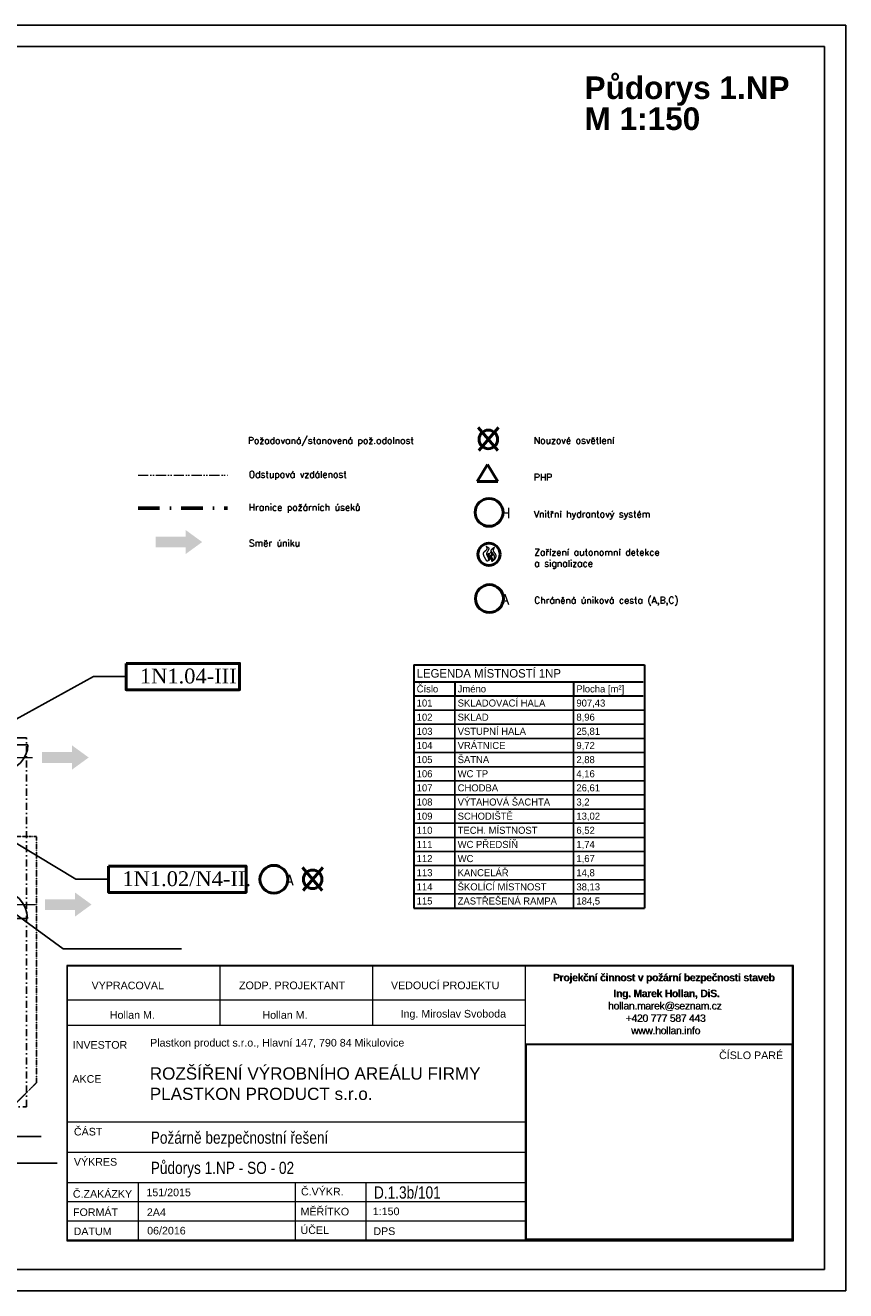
# Model space of a CAD drawing. Header units: millimetres. Extents: x 2886542 to 7567581, y -792623 to 134766.
# Tile 176 of 256: x 4540513 to 4569536, y -336834 to -292085. Entities that reach past the tile are written whole.
import ezdxf

# ---------------------------------------------------------------- set-up
doc = ezdxf.new("R2010")
doc.units = ezdxf.units.MM
for name, pattern in [('ACAD_ISO04W100', [30, 24, -3, 0, -3]), ('ACAD_ISO12W100', [21, 12, -3, 0, -3, 0, -3]), ('DASHDOT', [1, 0.5, -0.25, 0, -0.25]), ('DASHDOTX2', [50.8, 25.4, -12.7, 0, -12.7]), ('DIVIDE', [1.25, 0.5, -0.25, 0, -0.25, 0, -0.25])]:
    doc.linetypes.add(name, pattern=pattern)
for name, color, linetype, lineweight in [('CKDVERE_', 7, 'Continuous', 25), ('CKDVERE_OSY', 1, 'Continuous', 18), ('CKPROSTUPY_NADROVINOU', 7, 'DASHDOT', 25), ('CKSTENY_NADROVINOU', 7, 'DIVIDE', 25), ('CKTABULKY', 7, 'Continuous', 25), ('Text obecně', 7, 'Continuous', 25)]:
    doc.layers.add(name, color=color, linetype=linetype, lineweight=lineweight)
doc.layers.add('LEGENDA', color=30, linetype='Continuous')
doc.layers.add('požárničina', color=10, linetype='Continuous')
doc.styles.add('ARIAL', font='arial.ttf')
doc.styles.add('ARIELCE', font='arialbd.ttf')
doc.styles.add('ROMANT', font='romant')
doc.styles.get("Standard").update_dxf_attribs({"font": 'arial.ttf'})
doc.styles.add('TABULKY', font='ic-simplex.shx', dxfattribs={"width": 0.8})
doc.dimstyles.new('úhlová', dxfattribs={"dimscale": 0.2, "dimtxt": 2.5, "dimasz": 1.5, "dimexe": 0, "dimexo": 3, "dimgap": 1, "dimtad": 1, "dimdec": 0, "dimzin": 0, "dimdsep": 46, "dimtxsty": 'ROMANT', "dimcen": 5, "dimclrd": 256, "dimclre": 256, "dimclrt": 7, "dimadec": 1, "dimazin": 0, "dimtfac": 1, "dimtdec": 0, "dimtix": 1, "dimtmove": 2, "dimatfit": 3, "dimfxl": 0, "dimtvp": 2, "dimtolj": 1, "dimtzin": 0, "dimarcsym": 0})

msp = doc.modelspace()

# ---------------------------------------------------------------- hatches: boundary and pattern name
at = {"layer": 'požárničina', "linetype": 'ACAD_ISO04W100', "lineweight": 50, "ltscale": 50, "extrusion": (0, 0, -1)}
h = msp.add_hatch(color=256, dxfattribs=at)
h.paths.add_polyline_path([(-4546185.5, -310168.4), (-4545120.6, -310168.4), (-4545120.6, -310548), (-4546185.5, -310548)])
h.paths.add_polyline_path([(-4546185.5, -309932.9), (-4546185.5, -310168.4), (-4546185.5, -310548), (-4546185.5, -310783.6), (-4546770, -310358.2)])
h = msp.add_hatch(color=256, dxfattribs=at)
h.paths.add_polyline_path([(-4542170.3, -318167.9), (-4541105.4, -318167.9), (-4541105.4, -317788.3), (-4542170.3, -317788.3)])
h.paths.add_polyline_path([(-4542170.3, -318403.5), (-4542170.3, -318167.9), (-4542170.3, -317788.3), (-4542170.3, -317552.8), (-4542754.8, -317978.1)])
h = msp.add_hatch(color=256, dxfattribs=at)
h.paths.add_polyline_path([(-4542272.3, -323367.9), (-4541207.4, -323367.9), (-4541207.4, -322988.3), (-4542272.3, -322988.3)])
h.paths.add_polyline_path([(-4542272.3, -323603.5), (-4542272.3, -323367.9), (-4542272.3, -322988.3), (-4542272.3, -322752.8), (-4542856.8, -323178.1)])

# ---------------------------------------------------------------- linework, layer by layer
at = {"layer": 'CKDVERE_', "color": 0}
for p, q in [((4539706, -317526.5), (4540606, -317526.5)), ((4539586, -323676.5), (4540586, -323676.5))]:
    msp.add_line(p, q, dxfattribs=at)
for centre, radius, start, end in [((4539706, -317526.5), 900, 270, 0), ((4539586, -323676.5), 1000, 0, 90)]:
    msp.add_arc(centre, radius, start, end, dxfattribs=at)
at = {"layer": 'CKDVERE_OSY', "color": 0}
for p, q in [((4539506, -317976.5), (4540770, -317976.5)), ((4539372, -323176.5), (4540872, -323176.5))]:
    msp.add_line(p, q, dxfattribs=at)
at = {"layer": 'CKPROSTUPY_NADROVINOU', "color": 0, "ltscale": 500}
msp.add_lwpolyline([(4521916, -320376.5), (4521916, -330332), (4540556, -330332), (4540556, -317282)], dxfattribs=at)
at = {"layer": 'CKSTENY_NADROVINOU', "color": 0}
for p, q in [((4539706, -320776.5), (4540906, -320776.5)), ((4540906, -320776.5), (4540906, -329482)), ((4539706, -330682), (4540906, -329482))]:
    msp.add_line(p, q, dxfattribs=at)
at = {"layer": 'CKTABULKY', "lineweight": 30}
for p, q in [((4554258.9, -314702.4), (4562422.2, -314702.4)), ((4554258.9, -314702.4), (4554258.9, -315302.4)), ((4562422.2, -314702.4), (4562422.2, -323302.4)), ((4554258.9, -315302.4), (4554258.9, -315802.4)), ((4554258.9, -315302.4), (4555708.9, -315302.4)), ((4555708.9, -315302.4), (4559908.9, -315302.4)), ((4555708.9, -315302.4), (4555708.9, -315802.4)), ((4559908.9, -315302.4), (4562369.7, -315302.4)), ((4559908.9, -315302.4), (4559908.9, -315802.4)), ((4554258.9, -315802.4), (4554258.9, -323302.4)), ((4554258.9, -315802.4), (4555708.9, -315802.4)), ((4555708.9, -315802.4), (4559908.9, -315802.4)), ((4559908.9, -315802.4), (4562369.7, -315802.4)), ((4554258.9, -323302.4), (4555708.9, -323302.4)), ((4555708.9, -323302.4), (4559908.9, -323302.4)), ((4559908.9, -323302.4), (4562422.2, -323302.4))]:
    msp.add_line(p, q, dxfattribs=at)
at = {"layer": 'CKTABULKY'}
for p, q in [((4555708.9, -315802.4), (4555708.9, -323302.4)), ((4559908.9, -315802.4), (4559908.9, -323302.4)), ((4554258.9, -316302.4), (4555708.9, -316302.4)), ((4555708.9, -316302.4), (4559908.9, -316302.4)), ((4559908.9, -316302.4), (4562422.2, -316302.4)), ((4562150.7, -316302.4), (4562170.3, -316302.4)), ((4554258.9, -316802.4), (4555708.9, -316802.4)), ((4555708.9, -316802.4), (4559908.9, -316802.4)), ((4559908.9, -316802.4), (4562422.2, -316802.4)), ((4562150.7, -316802.4), (4562170.3, -316802.4)), ((4554258.9, -317302.4), (4555708.9, -317302.4)), ((4555708.9, -317302.4), (4559908.9, -317302.4)), ((4559908.9, -317302.4), (4562422.2, -317302.4)), ((4562150.7, -317302.4), (4562170.3, -317302.4)), ((4554258.9, -317802.4), (4555708.9, -317802.4)), ((4555708.9, -317802.4), (4559908.9, -317802.4)), ((4559908.9, -317802.4), (4562422.2, -317802.4)), ((4562150.7, -317802.4), (4562170.3, -317802.4)), ((4554258.9, -318302.4), (4555708.9, -318302.4)), ((4555708.9, -318302.4), (4559908.9, -318302.4)), ((4559908.9, -318302.4), (4562422.2, -318302.4)), ((4562150.7, -318302.4), (4562170.3, -318302.4)), ((4554258.9, -318802.4), (4555708.9, -318802.4)), ((4555708.9, -318802.4), (4559908.9, -318802.4)), ((4559908.9, -318802.4), (4562422.2, -318802.4)), ((4554258.9, -319302.4), (4555708.9, -319302.4)), ((4555708.9, -319302.4), (4559908.9, -319302.4)), ((4559908.9, -319302.4), (4562422.2, -319302.4)), ((4554258.9, -319802.4), (4555708.9, -319802.4)), ((4555708.9, -319802.4), (4559908.9, -319802.4)), ((4559908.9, -319802.4), (4562422.2, -319802.4)), ((4554258.9, -320302.4), (4555708.9, -320302.4)), ((4555708.9, -320302.4), (4559908.9, -320302.4)), ((4559908.9, -320302.4), (4562422.2, -320302.4)), ((4562150.7, -320302.4), (4562170.3, -320302.4)), ((4554258.9, -320802.4), (4555708.9, -320802.4)), ((4555708.9, -320802.4), (4559908.9, -320802.4)), ((4559908.9, -320802.4), (4562422.2, -320802.4)), ((4562150.7, -320802.4), (4562170.3, -320802.4)), ((4554258.9, -321302.4), (4555708.9, -321302.4)), ((4555708.9, -321302.4), (4559908.9, -321302.4)), ((4559908.9, -321302.4), (4562422.2, -321302.4)), ((4562150.7, -321302.4), (4562170.3, -321302.4)), ((4554258.9, -321802.4), (4555708.9, -321802.4)), ((4555708.9, -321802.4), (4559908.9, -321802.4)), ((4559908.9, -321802.4), (4562422.2, -321802.4)), ((4554258.9, -322302.4), (4555708.9, -322302.4)), ((4555708.9, -322302.4), (4559908.9, -322302.4)), ((4559908.9, -322302.4), (4562422.2, -322302.4)), ((4554258.9, -322802.4), (4555708.9, -322802.4)), ((4555708.9, -322802.4), (4559908.9, -322802.4)), ((4559908.9, -322802.4), (4562422.2, -322802.4))]:
    msp.add_line(p, q, dxfattribs=at)
at = {"layer": 'Defpoints', "color": 0}
msp.add_line((4540556, -317282), (4539706, -317282), dxfattribs=at)
at = {"layer": 'LEGENDA', "color": 7, "lineweight": 9}
for p, q in [((4541981.9, -325334.2), (4541981.9, -335066.3)), ((4567685.3, -325334.2), (4541981.9, -325334.2)), ((4567658.3, -325361.2), (4542008.9, -325361.2)), ((4542008.9, -335039.3), (4542008.9, -325361.2)), ((4547408.8, -327460), (4547408.8, -325361.2)), ((4552808.6, -327460), (4552808.6, -325361.2)), ((4558208.5, -335039.3), (4558208.5, -325361.2)), ((4567658.3, -335039.3), (4567658.3, -325361.2)), ((4567685.3, -335066.3), (4567685.3, -325334.2)), ((4558208.5, -326556.8), (4542008.9, -326556.8)), ((4558208.5, -327460), (4542008.9, -327460)), ((4558208.5, -328098.3), (4567658.3, -328098.3)), ((4544508.6, -333014.4), (4544508.6, -335039.3)), ((4550059.3, -333014.4), (4550059.3, -335036.7)), ((4552559, -333014.4), (4552559, -335036.7)), ((4542008.9, -334364.3), (4550059.3, -334364.3)), ((4550059.3, -334361.7), (4558208.5, -334361.7)), ((4555058.6, -334361.7), (4555108, -334361.7)), ((4541981.9, -335066.3), (4567685.3, -335066.3)), ((4542008.9, -335039.3), (4567658.3, -335039.3))]:
    msp.add_line(p, q, dxfattribs=at)
for points in [[(4558208.5, -328098.3), (4567658.3, -328098.3), (4567658.3, -335039.3), (4558208.5, -335039.3)], [(4558238.5, -328128.3), (4567628.3, -328128.3), (4567628.3, -335009.3), (4558238.5, -335009.3)]]:
    msp.add_lwpolyline(points, close=True, dxfattribs=at)
at = {"layer": 'požárničina', "linetype": 'ACAD_ISO04W100', "lineweight": 50, "ltscale": 50, "extrusion": (0, 0, -1)}
for p, q in [((4557231.7, -307122.1), (4556533.1, -306312.7)), ((4556554.2, -307122.1), (4557252.8, -306312.7)), ((4556500, -308220.9), (4556865.2, -307614)), ((4557230.4, -308220.9), (4556865.2, -307614)), ((4556500, -308220.9), (4557230.4, -308220.9)), ((4551017.3, -322677.6), (4550318.6, -321868.2)), ((4550339.7, -322677.6), (4551038.4, -321868.2))]:
    msp.add_line(p, q, dxfattribs=at)
at = {"layer": 'požárničina', "linetype": 'ACAD_ISO12W100', "lineweight": 0, "ltscale": 30, "extrusion": (0, 0, -1)}
msp.add_line((4544502.2, -307994.7, 5485), (4547665, -307994.7, 5485), dxfattribs=at)
at = {"layer": 'požárničina', "linetype": 'DASHDOTX2', "lineweight": 60, "ltscale": 30, "extrusion": (0, 0, -1)}
msp.add_line((4544502.2, -309160.1, 5485), (4547665, -309160.1, 5485), dxfattribs=at)
at = {"layer": 'požárničina', "color": 1, "linetype": 'Continuous', "lineweight": 50}
for points in [[(4544077.1, -314651.4), (4548090.7, -314651.4), (4548090.7, -315582.1), (4544077.1, -315582.1)], [(4543457.5, -321819.7), (4548322.8, -321819.7), (4548322.8, -322750.5), (4543457.5, -322750.5)]]:
    msp.add_lwpolyline(points, close=True, dxfattribs=at)
at = {"layer": 'požárničina', "lineweight": 50, "ltscale": 50, "extrusion": (0, 0, -1)}
for centre, radius in [((-4556893, -306729.6), 328), ((-4556921.1, -309310.3), 492), ((-4556933.8, -312357.5, -8127.5), 492), ((-4549307.1, -322285.1), 492), ((-4550678.5, -322285.1), 328)]:
    msp.add_circle(centre, radius, dxfattribs=at)
at = {"layer": 'požárničina', "lineweight": 50, "ltscale": 50}
msp.add_circle((4556916.8, -310793, 9498.8), 395.4, dxfattribs=at)
at = {"layer": 'požárničina', "linetype": 'ACAD_ISO04W100', "lineweight": 9, "ltscale": 50}
for points in [[(4556844.6, -311035.2, 9498.8), (4556764.4, -310903.6, 9498.8), (4556740.2, -310716, 9498.8), (4556856.7, -310582.9, 9498.8), (4556820.4, -310516.4, 9498.8)], [(4556820.4, -310516.4, 9498.8), (4556906.7, -310575.4, 9498.8), (4556855.2, -310705.5, 9498.8), (4556831, -310779.6, 9498.8), (4556885.5, -310914.2, 9498.8), (4556882.5, -311026.1, 9498.8), (4556844.6, -311035.2, 9498.8)], [(4557021.7, -311047.3, 9498.8), (4557117.1, -310879.4, 9498.8), (4557056.5, -310764.4, 9498.8), (4556996, -310663.1, 9498.8), (4557074.7, -310563.3, 9498.8), (4557109.5, -310537.6, 9498.8)], [(4557109.5, -310537.6, 9498.8), (4557067.1, -310666.1, 9498.8), (4557148.9, -310805.3, 9498.8), (4557124.2, -310953.8, 9498.8), (4557021.7, -311047.3, 9498.8)], [(4556897.4, -311006.2, 9498.8), (4556923.3, -310910.6, 9498.8), (4556880.1, -310802.7, 9498.8), (4556901.7, -310765.5, 9498.8), (4556923.3, -310748.4, 9498.8), (4556919.6, -310790.8, 9498.8), (4556917.4, -310833.2, 9498.8), (4556954.6, -310924, 9498.8), (4556888.3, -311027.4, 9498.8)], [(4557023.8, -311046.9, 9498.8), (4556996.8, -310948, 9498.8), (4556968.3, -310838.5, 9498.8), (4557014.8, -310792, 9498.8), (4556957.8, -310712.5, 9498.8), (4557001.3, -310733.5, 9498.8), (4557056.3, -310814, 9498.8), (4556997.8, -310858.4, 9498.8), (4557014.9, -310913.9, 9498.8), (4557030.4, -310954.6, 9498.8), (4557020.8, -311043.4, 9498.8)]]:
    msp.add_spline(points, degree=3, dxfattribs=at)
at = {"layer": 'Text obecně'}
for p, q in [((4538036.8, -292085), (4569536, -292085)), ((4569536, -292085), (4569536, -336834)), ((4568786, -292835), (4538036.8, -292835)), ((4538036.8, -292835), (4568786, -292835)), ((4538036.8, -292835), (4568786, -292835)), ((4538786.8, -292835), (4568786, -292835)), ((4568786, -292835), (4568786, -336084)), ((4568786, -292835), (4568786, -336084)), ((4568786, -292835), (4568786, -336084)), ((4538036.8, -336084), (4568786, -336084)), ((4538036.8, -336834), (4569536, -336834)), ((4538036.8, -336834), (4569536, -336834)), ((4538036.8, -336834), (4569536, -336834)), ((4538036.8, -336834), (4569536, -336834))]:
    msp.add_line(p, q, dxfattribs=at)
at = {"layer": 'Text obecně', "lineweight": 9}
for p, q in [((4558208.5, -330876.5), (4542008.9, -330876.5)), ((4558208.5, -331945.4), (4542008.9, -331945.4)), ((4558208.5, -333014.4), (4541968.4, -333014.4)), ((4558208.5, -333689.3), (4542008.9, -333689.3))]:
    msp.add_line(p, q, dxfattribs=at)

# ---------------------------------------------------------------- texts
at = {"color": 250, "lineweight": 9, "extrusion": (0, 0, -1), "style": 'ARIELCE', "text_generation_flag": 2}
for s, height, p in [('Půdorys 1.NP ', 798.505, (-4560298, -294692)), ('M 1:150', 798.5, (-4560298, -295787.9))]:
    msp.add_text(s, height=height, dxfattribs=at).set_placement(p)
at = {"color": 7, "lineweight": 9, "width": 550242.399, "attachment_point": 1, "style": 'ROMANT'}
for s, insert, char_height in [('Požadovaná/stanovená pož.odolnost', (4548387.8, -306649.2, 5485), 236.191), ('Nouzové osvětlení', (4558503.7, -306645.3, 5485), 236.191), ('Odstupová vzdálenost', (4548420.8, -307847.4, 5485), 236.191), ('PHP ', (4558503.7, -307947.3, 5485), 236.19), ('Hranice požárních úseků', (4548420.8, -309012.8, 5485), 236.191), ('Vnitřní hydrantový systém', (4558503.7, -309251.4, 5485), 236.191), ('Směr úniku', (4548420.8, -310276.5, 5485), 236.19), ('Zařízení autonomní detekce\\Pa signalizace', (4558516.5, -310600.8, 13612.6), 236.191), ('Chráněná úniková cesta (A,B,C)', (4558516.5, -312298.5, 13612.6), 236.191)]:
    msp.add_mtext(s, dxfattribs=dict(at, insert=insert, char_height=char_height))
at = {"layer": 'CKTABULKY', "lineweight": 30, "style": 'TABULKY'}
msp.add_text('LEGENDA MÍSTNOSTÍ 1NP', height=300, dxfattribs=at).set_placement((4554358.9, -315152.4))
at = {"layer": 'CKTABULKY', "style": 'TABULKY'}
for s, p in [('Číslo', (4554358.9, -315677.4)), ('Jméno', (4555808.9, -315677.4)), ('Plocha [m²]', (4560008.9, -315677.4)), ('101', (4554358.9, -316177.4)), ('SKLADOVACÍ HALA', (4555808.9, -316177.4)), ('907,43', (4560008.9, -316177.4)), ('102', (4554358.9, -316677.4)), ('SKLAD', (4555808.9, -316677.4)), ('8,96', (4560008.9, -316677.4)), ('103', (4554358.9, -317177.4)), ('VSTUPNÍ HALA', (4555808.9, -317177.4)), ('25,81', (4560008.9, -317177.4)), ('104', (4554358.9, -317677.4)), ('VRÁTNICE', (4555808.9, -317677.4)), ('9,72', (4560008.9, -317677.4)), ('105', (4554358.9, -318177.4)), ('ŠATNA', (4555808.9, -318177.4)), ('2,88', (4560008.9, -318177.4)), ('106', (4554358.9, -318677.4)), ('WC TP', (4555808.9, -318677.4)), ('4,16', (4560008.9, -318677.4)), ('107', (4554358.9, -319177.4)), ('CHODBA', (4555808.9, -319177.4)), ('26,61', (4560008.9, -319177.4)), ('108', (4554358.9, -319677.4)), ('VÝTAHOVÁ ŠACHTA', (4555808.9, -319677.4)), ('3,2', (4560008.9, -319677.4)), ('109', (4554358.9, -320177.4)), ('SCHODIŠTĚ', (4555808.9, -320177.4)), ('13,02', (4560008.9, -320177.4)), ('TECH. MÍSTNOST', (4555808.9, -320677.4)), ('110', (4554358.9, -320677.4)), ('WC PŘEDSÍŇ', (4555808.9, -321177.4)), ('6,52', (4560008.9, -320677.4)), ('111', (4554358.9, -321177.4)), ('1,74', (4560008.9, -321177.4)), ('112', (4554358.9, -321677.4)), ('WC', (4555808.9, -321677.4)), ('1,67', (4560008.9, -321677.4)), ('113', (4554358.9, -322177.4)), ('KANCELÁŘ', (4555808.9, -322177.4)), ('14,8', (4560008.9, -322177.4)), ('114', (4554358.9, -322677.4)), ('ŠKOLÍCÍ MÍSTNOST', (4555808.9, -322677.4)), ('38,13', (4560008.9, -322677.4)), ('115', (4554358.9, -323177.4)), ('ZASTŘEŠENÁ RAMPA', (4555808.9, -323177.4)), ('184,5', (4560008.9, -323177.4))]:
    msp.add_text(s, height=250, dxfattribs=at).set_placement(p)
at = {"layer": 'LEGENDA', "color": 7, "lineweight": 9, "style": 'ARIAL'}
for s, height, p in [('VYPRACOVAL', 269.99, (4542858.7, -326174.7)), ('ZODP. PROJEKTANT', 269.993, (4548075.2, -326171.1)), ('VEDOUCÍ PROJEKTU', 269.993, (4553449, -326171.1)), ('Hollan M.', 269.99, (4543503.5, -327217.2)), ('Hollan M.', 269.99, (4548903.3, -327217.2)), ('Ing. Miroslav Svoboda', 269.993, (4553788.6, -327174)), ('INVESTOR', 269.99, (4542192.2, -328275.6)), ('ČÍSLO PARÉ', 269.99, (4565057.7, -328643.9)), ('AKCE', 269.99, (4542179.5, -329480.5)), ('ČÁST', 269.99, (4542232.7, -331344.9)), ('VÝKRES', 269.99, (4542232.7, -332413.9)), ('Č.ZAKÁZKY', 269.99, (4542196.2, -333545.5)), ('151/2015', 269.99, (4544797.8, -333493.7)), ('Č.VÝKR.', 269.99, (4550265.3, -333464.3)), ('MĚŘÍTKO', 269.99, (4550250.5, -334172.3)), ('FORMÁT', 269.99, (4542201.9, -334192.7)), ('2A4', 269.99, (4544813.7, -334194.3)), ('1:150', 269.99, (4552806.4, -334163)), ('DATUM', 269.99, (4542223.2, -334869.5)), ('06/2016', 269.99, (4544823.6, -334845.5)), ('ÚČEL', 269.99, (4550250.5, -334827.8)), ('DPS', 269.99, (4552827.2, -334865.4))]:
    msp.add_text(s, height=height, dxfattribs=at).set_placement(p)
at = {"layer": 'LEGENDA', "color": 7, "lineweight": 9, "style": 'ARIAL', "width": 0.8}
for s, height, p in [('Požárně bezpečnostní řešení', 431.989, (4544952, -331636.9)), ('Půdorys 1.NP - SO - 02', 431.989, (4544952, -332705.8)), ('D.1.3b/101', 431.99, (4552847.7, -333576))]:
    msp.add_text(s, height=height, dxfattribs=at).set_placement(p)
at = {"layer": 'LEGENDA', "color": 7, "lineweight": 9, "attachment_point": 1, "style": 'ARIAL'}
for s, insert, char_height, width in [('{\\fArial|b1|i0|c238|p34;\\W5.2075;\\T0.95;  \\W1;Projekční činnost v požární bezpečnosti staveb\\P\\H0.28571x;\\W9.6431;                   \\W1;\\P\\H3.5x;\\W8.1186;    \\W1;Ing. Marek Hollan, DiS.\\P\\fArial|b0|i0|c238|p34;\\W7.6382;    \\W1;hollan.marek@seznam.cz\\P\\W9.2554;    \\W1;+420 777 587 443\\P\\W9.7463;    \\W1;www.hollan.info}', (4558168.2, -325625.1), 262.493, 9748), ('{\\fArial|b0|i0|c238|p34;\\C0;Plastkon product s.r.o., Hlavní 147, 790 84 Mikulovice}', (4544928.8, -327929.6, 12667.9), 269.993, 18615.936), ('{\\fArial|b0|i0|c238|p34;ROZŠÍŘENÍ VÝROBNÍHO AREÁLU FIRMY\\PPLASTKON PRODUCT s.r.o.\\H1.0808x; }', (4544916.7, -328936.6), 431.989, 20330.645)]:
    msp.add_mtext(s, dxfattribs=dict(at, insert=insert, char_height=char_height, width=width))
at = {"layer": 'LEGENDA', "color": 252, "lineweight": 9, "insert": (4558183.4, -325630.7), "char_height": 262.493, "width": 9748, "attachment_point": 1, "style": 'ARIAL'}
msp.add_mtext('{\\fArial|b1|i0|c238|p34;\\W5.2075;\\T0.95;  \\W1;Projekční činnost v požární bezpečnosti staveb\\P\\H0.28571x;\\W9.6431;                   \\W1;\\P\\H3.5x;\\W8.1186;    \\W1;Ing. Marek Hollan, DiS.\\P\\fArial|b0|i0|c238|p34;\\W7.6382;    \\W1;hollan.marek@seznam.cz\\P\\W9.2554;    \\W1;+420 777 587 443\\P\\W9.7463;    \\W1;www.hollan.info}', dxfattribs=at)
at = {"layer": 'požárničina', "lineweight": 50, "char_height": 367.408, "width": 2378.965, "attachment_point": 1}
for s, insert in [('{\\Ftxt,bigfont|c238;\\W4.8403; \\W1;H}', (4555741.4, -309151)), ('{\\Ftxt,bigfont|c238;\\W4.8403; \\W1;A}', (4555754.2, -312198.1, 8127.5)), ('{\\Ftxt,bigfont|c238;\\W4.8403; \\W1;A}', (4548127.4, -322125.8))]:
    msp.add_mtext(s, dxfattribs=dict(at, insert=insert))
at = {"layer": 'požárničina', "linetype": 'DASHDOTX2', "lineweight": 50, "ltscale": 30, "char_height": 526.848, "width": 4917.595, "attachment_point": 1}
for s, insert in [('{\\fTimes New Roman|b0|i0|c238|p18;1N1.04-III.}', (4544565.1, -314832.9)), ('{\\fTimes New Roman|b0|i0|c238|p18;1N1.02/N4-II.}', (4543945.5, -322001.3))]:
    msp.add_mtext(s, dxfattribs=dict(at, insert=insert))

# ---------------------------------------------------------------- leaders
at = {"layer": 'požárničina'}
for points, override in [([(4538972.9, -317286.9), (4542921.7, -315116.8), (4544077.1, -315116.8)], {"dimasz": 1500, "dimgap": 1, "dimtad": 0, "dimldrblk": 'Dot'}), ([(4538562.8, -320022.6), (4542302.1, -322285.1), (4543457.5, -322285.1)], {"dimasz": 1500, "dimgap": 1, "dimtad": 0, "dimldrblk": 'Dot'}), ([(4539703, -323176.5), (4541851.1, -324740.8), (4546043.8, -324740.8)], {"dimasz": 1500, "dimgap": 1, "dimtad": 0}), ([(4535503, -328221.5), (4538253.1, -331375.6), (4541076.6, -331375.6)], {"dimasz": 1500, "dimgap": 1, "dimtad": 0}), ([(4536293, -330136.2), (4537441.5, -332323.8), (4541634.2, -332323.8)], {"dimasz": 1500, "dimgap": 1, "dimtad": 0})]:
    msp.add_leader(points, dimstyle='úhlová', override=override, dxfattribs=at)

doc.saveas('drawing.dxf')
